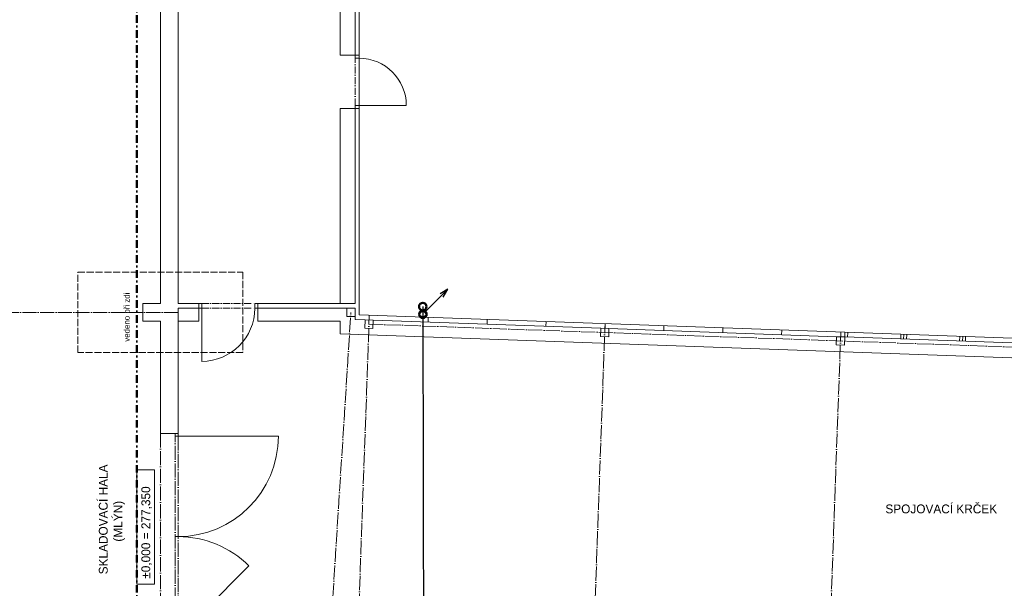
# Model space of a CAD drawing. Header units: millimetres. Extents: x -300186 to 535068, y -28581 to 763298.
# Tile 8 of 256: x -291718 to -275020, y 175314 to 184950. Entities that reach past the tile are written whole.
import ezdxf
from ezdxf.enums import TextEntityAlignment as Align

# ---------------------------------------------------------------- set-up
doc = ezdxf.new("R2010")
doc.units = ezdxf.units.MM
doc.header["$LTSCALE"] = 10
for name, pattern in [('ACAD_ISO02W100', [15, 12, -3]), ('ACAD_ISO04W100', [30, 24, -3, 0, -3]), ('ACAD_ISO10W100', [18, 12, -3, 0, -3]), ('DASHDOT', [25.4, 12.7, -6.35, 0, -6.35])]:
    doc.linetypes.add(name, pattern=pattern)
for name, color, linetype, lineweight in [('CKKANALIZACE_DESTOVA_PODZ', 7, 'KANALIZACE_DESTOVA_PODZ', 25), ('tenka', 6, 'Continuous', 9), ('text', 6, 'Continuous', 9), ('tlusta', 252, 'Continuous', 15), ('velmi_tlusta', 252, 'Continuous', 18), ('ZTI-DSP-hl_tvarovky', 7, 'Continuous', 50), ('ZTI-DSP-potr_studena', 5, 'DASHDOT', 50)]:
    doc.layers.add(name, color=color, linetype=linetype, lineweight=lineweight)
doc.layers.add('ZTI-DPS-potr_studena-popis', color=7, linetype='Continuous')
doc.styles.add('laplan', font='txt', dxfattribs={"height": 2})
doc.styles.add('laplan N', font='txt')
doc.linetypes.add('KANALIZACE_DESTOVA_PODZ', pattern='A,35,-15,[102,CADKON.SHX,S=5,R=0,X=0,Y=5],-5,[106,CADKON.SHX,S=5,R=0,X=10,Y=0],30,-15', length=100)

# ---------------------------------------------------------------- blocks, each defined once
blk = doc.blocks.new('*U466')
at = {"color": 0, "linetype": 'ByBlock', "lineweight": -2}
for p, q in [((35.36, 35.36), (424.26, 424.26)), ((424.26, 424.26), (291.68, 344.71)), ((344.71, 291.68), (424.26, 424.26))]:
    blk.add_line(p, q, dxfattribs=at)
blk.add_circle((0, 0), 50, dxfattribs=at)
blk = doc.blocks.new('slepak')
at = {"layer": 'tenka', "color": 252, "linetype": 'ACAD_ISO04W100'}
for p, q in [((8644, 113949), (8647, 114029)), ((9643, 113913), (9646, 113993)), ((10643, 113878), (10645, 113958)), ((11642, 113842), (11645, 113922)), ((12641, 113806), (12644, 113886)), ((13641, 113771), (13644, 113851)), ((14640, 113735), (14643, 113815)), ((15639, 113699), (15642, 113779))]:
    blk.add_line(p, q, dxfattribs=at)
at = {"layer": 'tlusta', "color": 252}
for p, q in [((8154, 125992), (8154, 118435)), ((8404, 118435), (8154, 118435)), ((8154, 117535), (8154, 114228)), ((8404, 117535), (8154, 117535)), ((5754, 113928), (5754, 114148)), ((6754, 113928), (6754, 114148)), ((8264, 114148), (8404, 114148)), ((8404, 114008), (8404, 114148)), ((5404, 113928), (5754, 113928)), ((6754, 113928), (8154, 113928)), ((8154, 113928), (8154, 113716)), ((8574, 113952), (8714, 113947)), ((12571, 113809), (12711, 113804)), ((16712, 113741), (19710, 113634)), ((16759, 113659), (16762, 113739)), ((16569, 113666), (16709, 113661)), ((16709, 113661), (19707, 113554)), ((17658, 113627), (17661, 113707)), ((17708, 113625), (17711, 113705)), ((17758, 113623), (17761, 113703)), ((18657, 113591), (18660, 113671)), ((18707, 113590), (18710, 113669)), ((18757, 113588), (18760, 113668)), ((5354, 112028), (5354, 111978)), ((5354, 111978), (7104, 111978)), ((5404, 112028), (5404, 111978)), ((5404, 110278), (5354, 110278)), ((5404, 108578), (6606, 109781))]:
    blk.add_line(p, q, dxfattribs=at)
at = {"layer": 'tlusta', "color": 252, "linetype": 'ByBlock'}
for p, q in [((8404, 118385), (8404, 118435)), ((8474, 118385), (8474, 118435)), ((8404, 118385), (8474, 118385)), ((8474, 117585), (8474, 118385)), ((8404, 117585), (8474, 117585)), ((8404, 117585), (8404, 117535)), ((8474, 117585), (8474, 117535)), ((8474, 117585), (9274, 117585)), ((5754, 114228), (5804, 114228)), ((5804, 114228), (5804, 114148)), ((6704, 114148), (6704, 114228)), ((6704, 114228), (6754, 114228)), ((5754, 114148), (5804, 114148)), ((5804, 114148), (5804, 113248)), ((6704, 114148), (6754, 114148))]:
    blk.add_line(p, q, dxfattribs=at)
at = {"layer": 'tlusta', "color": 252, "linetype": 'ACAD_ISO10W100'}
for p, q in [((8404, 117585), (8404, 118385)), ((5804, 114228), (6704, 114228)), ((5804, 114148), (6704, 114148))]:
    blk.add_line(p, q, dxfattribs=at)
at = {"layer": 'tlusta', "color": 252, "linetype": 'ACAD_ISO04W100'}
for p, q in [((5404, 114078), (-3296, 114078)), ((7952, 108053), (8334, 114078)), ((8448, 108473), (8647, 114029)), ((12446, 108330), (12644, 113886)), ((8641, 113879), (32396, 113030)), ((16443, 108187), (16642, 113743)), ((5104, 112028), (5104, 108528)), ((5354, 108578), (5354, 111978)), ((5404, 111978), (5404, 108578))]:
    blk.add_line(p, q, dxfattribs=at)
at = {"layer": 'tlusta', "color": 252, "linetype": 'ACAD_ISO02W100'}
blk.add_lwpolyline([(6504, 113397), (3703, 113397), (3703, 114760), (6504, 114760)], close=True, dxfattribs=at)
at = {"layer": 'tlusta', "color": 252}
blk.add_lwpolyline([(32518, 112846), (8154, 113716)], dxfattribs=at)
at = {"layer": 'tlusta', "color": 252, "linetype": 'ByBlock'}
for centre, radius, start, end in [((8474, 117585), 800, 0, 90), ((5804, 114148), 900, 270, 0)]:
    blk.add_arc(centre, radius, start, end, dxfattribs=at)
at = {"layer": 'tlusta', "color": 252}
for centre, start, end in [((5404, 111978), 270, 0), ((5404, 108578), 45, 90)]:
    blk.add_arc(centre, 1700, start, end, dxfattribs=at)
at = {"layer": 'velmi_tlusta', "color": 252}
for p, q in [((8474, 118435), (8474, 126298)), ((8404, 126228), (8404, 118435)), ((5404, 120528), (5404, 114228)), ((5104, 119928), (5104, 114228)), ((8404, 118435), (8474, 118435)), ((8404, 117535), (8404, 114228)), ((8404, 117535), (8474, 117535)), ((8474, 114035), (8474, 117535)), ((5404, 114228), (5754, 114228)), ((5754, 114228), (5754, 114148)), ((6754, 114228), (8404, 114228)), ((6754, 114228), (6754, 114148)), ((5404, 114148), (5404, 112028)), ((5404, 114148), (5754, 114148)), ((6754, 114148), (8264, 114148)), ((5104, 113928), (5104, 112028)), ((8404, 114008), (8404, 113958)), ((16709, 113661), (16712, 113741)), ((5104, 112028), (5404, 112028))]:
    blk.add_line(p, q, dxfattribs=at)
for points in [[(5104, 114228), (4804, 114228), (4804, 113928), (5104, 113928)], [(8264, 114148), (8264, 114008), (8404, 114008)], [(8574, 113952), (8404, 113958)], [(16712, 113741), (8474, 114035)], [(8714, 113947), (8709, 113807), (8569, 113812), (8574, 113952)], [(12571, 113809), (8714, 113947)], [(12711, 113804), (12706, 113664), (12566, 113669), (12571, 113809)], [(16569, 113666), (12711, 113804)], [(16709, 113661), (16704, 113521), (16564, 113526), (16569, 113666)]]:
    blk.add_lwpolyline(points, dxfattribs=at)
at = {"layer": 'text', "color": 252, "char_height": 150, "attachment_point": 1, "rotation": 90, "style": 'laplan N'}
for insert in [(4060, 107758), (4114, 90533)]:
    blk.add_mtext_dynamic_manual_height_columns('\\pi1880.72915;SKLADOVACÍ HALA\\P\\pi2434.22915;(MLÝN)', width=5545.82, gutter_width=500, heights=[0], dxfattribs=dict(at, insert=insert))
at = {"layer": 'text', "color": 252, "insert": (4781, 109545), "char_height": 150, "attachment_point": 1, "rotation": 90, "style": 'laplan N', "bg_fill": 16}
blk.add_mtext_dynamic_manual_height_columns('\\pi18.91514;±0,000 = 277,350', width=1790.04, gutter_width=500, heights=[0], dxfattribs=at)
at = {"layer": 'text', "color": 252, "insert": (17399, 110822), "char_height": 150, "attachment_point": 1, "style": 'laplan N'}
blk.add_mtext_dynamic_manual_height_columns('SPOJOVACÍ KRČEK', width=5545.82, gutter_width=500, heights=[0], dxfattribs=at)
blk = doc.blocks.new('*U521', base_point=(11300, 9940))
at = {"color": 0, "linetype": 'ByBlock'}
for centre in [(11300, 9940), (11429, 9940)]:
    blk.add_circle(centre, 64.4, dxfattribs=at)

msp = doc.modelspace()

# ---------------------------------------------------------------- linework, layer by layer
at = {"layer": 'CKKANALIZACE_DESTOVA_PODZ'}
msp.add_lwpolyline([(-284881.022, 180088.281), (-284868.821, 174146.887)], dxfattribs=at)
at = {"layer": 'tenka', "color": 252, "linetype": 'ACAD_ISO04W100', "lineweight": 18}
msp.add_line((-284792.243, 179825.002), (-284789.387, 179904.951), dxfattribs=at)

# ---------------------------------------------------------------- block references
at = {"layer": 'CKKANALIZACE_DESTOVA_PODZ'}
msp.add_blockref('*U466', (-284880.926, 179958.221), dxfattribs=at)

# ---------------------------------------------------------------- next in the draw order: block references
msp.add_blockref('slepak', (-294435.48, 65911.631))

# ---------------------------------------------------------------- next in the draw order: linework, layer by layer
at = {"layer": 'ZTI-DSP-potr_studena'}
msp.add_lwpolyline([(-297429.994, 186040.131), (-289731.905, 186040.131), (-289731.905, 173790.131), (-289356.905, 173790.131)], dxfattribs=at)

# ---------------------------------------------------------------- next in the draw order: block references
at = {"layer": 'ZTI-DSP-hl_tvarovky', "rotation": 270.1434453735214}
msp.add_blockref('*U521', (-284881.248, 180087.027), dxfattribs=at)

# ---------------------------------------------------------------- next in the draw order: texts
at = {"layer": 'ZTI-DPS-potr_studena-popis', "color": 0, "style": 'laplan'}
msp.add_text('vedeno při zdi', height=100, rotation=90, dxfattribs=at).set_placement((-289901.854, 179492.035), align=Align.MIDDLE_LEFT)

doc.saveas('drawing.dxf')
